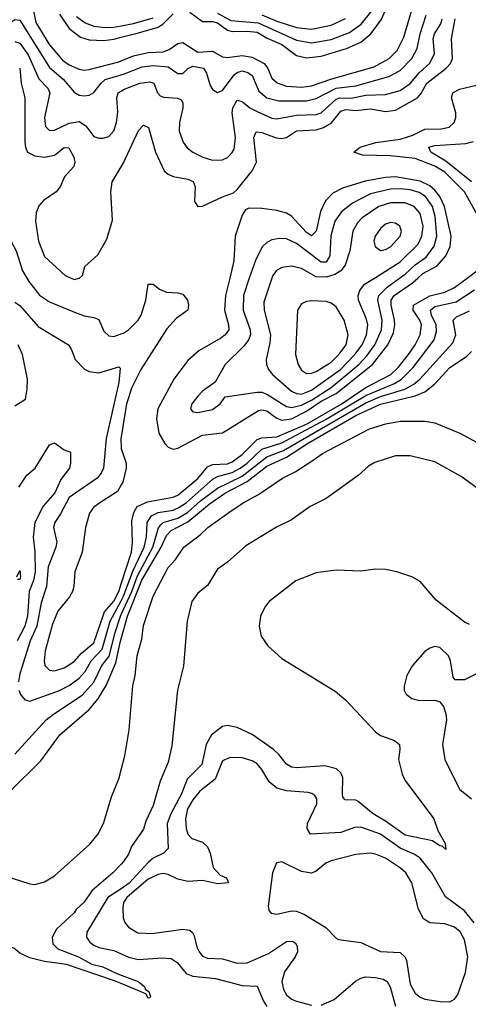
# Model space of a CAD drawing. Header units: inches. Extents: x 1649636 to 1815363, y 506543 to 641975.
# Tile 256 of 256: x 1689589 to 1691405, y 597058 to 601047. Entities that reach past the tile are written whole.
import ezdxf

# ---------------------------------------------------------------- set-up
doc = ezdxf.new("R2010")
doc.units = ezdxf.units.IN
doc.header["$MEASUREMENT"] = 0
for name, color, linetype in [('B6589', 7, 'Continuous'), ('B6599', 7, 'Continuous'), ('B6680', 7, 'Continuous'), ('B6690', 7, 'Continuous')]:
    doc.layers.add(name, color=color, linetype=linetype)

msp = doc.modelspace()

# ---------------------------------------------------------------- linework, layer by layer
at = {"layer": 'B6589', "color": 5}
for points, elevation in [([(1689617.7, 600000), (1689625.8, 599985.8), (1689670, 599931.3), (1689710, 599903.3), (1689804.3, 599864.3), (1689850, 599847.2), (1689890, 599840.5), (1689910, 599832.4), (1689930, 599784.9), (1689950, 599765.5), (1689970, 599762.9), (1690000, 599773.8)], 380), ([(1689797.1, 600000), (1689810, 599994.5), (1689830, 599999.2), (1689831, 600000)], 420), ([(1689570, 599903.1), (1689590, 599888.5), (1689664.4, 599804.4), (1689786.5, 599730), (1689799.3, 599710), (1689813.6, 599670), (1689851.5, 599631.5), (1689870, 599621.3), (1689910, 599616.8), (1689990, 599641.1), (1689995.6, 599635.6), (1689990, 599577.6), (1689939, 599350), (1689928.5, 599230), (1689919.8, 599210), (1689902.6, 599190), (1689790, 599110.9), (1689755.1, 599044.9), (1689731.4, 599010), (1689726.6, 598990), (1689739, 598930), (1689735.9, 598910), (1689704.6, 598830), (1689697.2, 598750), (1689675.7, 598684.3), (1689658.6, 598590), (1689632, 598530), (1689590, 598397.4), (1689584.5, 598364.5)], 360), ([(1689570, 599482), (1689612.2, 599510), (1689620.2, 599550), (1689621, 599590), (1689601.1, 599690), (1689583.8, 599730)], 360), ([(1690000, 599357.6), (1689998.8, 599350), (1689999.9, 599310)], 380), ([(1689586.4, 599153.6), (1689618.1, 599201.9), (1689651.3, 599230), (1689710, 599324.4), (1689730, 599332.7), (1689770, 599304.9), (1689794.9, 599294.9), (1689795.2, 599250), (1689791, 599230), (1689756, 599184), (1689731.4, 599130), (1689683.9, 599076.1), (1689650.6, 599009.4), (1689644.1, 598950), (1689650.7, 598890.7), (1689651.3, 598810), (1689645.1, 598774.9), (1689627.4, 598730), (1689620.8, 598630), (1689610.3, 598590), (1689579, 598530)], 340), ([(1690000, 599162.3), (1689984.9, 599135.1), (1689910, 599086.9), (1689888.6, 599070), (1689872.2, 599047.8), (1689855.8, 598990), (1689842.4, 598890), (1689812.2, 598810), (1689808.7, 598750), (1689802.5, 598730), (1689791.1, 598708.9), (1689743.3, 598650), (1689721.9, 598598.1), (1689692.3, 598490), (1689687.9, 598450), (1689691.7, 598430), (1689710, 598411.7), (1689730, 598409.6), (1689770, 598421), (1689810, 598447), (1689839.4, 598480.6), (1689890, 598523), (1689932.4, 598647.6), (1689970, 598691.7), (1689990, 598730.1), (1690000, 598761.2)], 380), ([(1689578, 598790), (1689590, 598814.9), (1689592.3, 598790), (1689590, 598779.5), (1689581.1, 598778.9)], 320), ([(1689585.8, 598330), (1689592.7, 598312.7), (1689610, 598291.1), (1689630, 598285.4), (1689750, 598328.9), (1689790, 598350.1), (1689830, 598379.9), (1689853.9, 598406.1), (1689878.6, 598450), (1689923.7, 598496.3), (1689955.4, 598610), (1690000, 598692.9)], 360), ([(1689570, 598070.9), (1689696.5, 598210), (1689726, 598234), (1689841.9, 598310), (1689890, 598362.4), (1689921.4, 598430), (1689951.9, 598468.1), (1689975.3, 598564.7), (1689996.8, 598630), (1690000, 598636.9)], 340), ([(1689550, 597920.1), (1689675.2, 598044.8), (1689751.2, 598150), (1689870, 598251.9), (1689905.7, 598294.3), (1689939.7, 598350), (1689978.1, 598441.9), (1689995.8, 598524.2), (1690000, 598538.9)], 320), ([(1689490.7, 597590.7), (1689630, 597546), (1689650, 597543.6), (1689690, 597554), (1689730, 597578.9), (1689872.8, 597707.2), (1689908, 597750), (1689930, 597794.8), (1689961.5, 597898.5), (1689990, 597970.8), (1690000, 598007.7)], 280), ([(1690000, 597625.8), (1689966, 597590), (1689881.9, 597518.1), (1689850, 597471.9), (1689818.1, 597441.9), (1689810, 597428.3), (1689737.7, 597362.3), (1689720.6, 597330), (1689722.8, 597302.8), (1689743.1, 597283.1), (1689827.3, 597250), (1689880.8, 597220.8), (1689926.4, 597210), (1689982.7, 597182.7), (1690000, 597176.1)], 280), ([(1690000, 597526.3), (1689946.7, 597490), (1689860.6, 597350), (1689859.1, 597330), (1689872.9, 597310), (1689890, 597297.8), (1689910, 597288.6), (1689970, 597276.2), (1690000, 597262.4)], 320), ([(1690000, 597142.2), (1689973.4, 597153.4), (1689778.9, 597218.9), (1689690, 597231.2), (1689630, 597246.1), (1689590, 597264.5), (1689565.1, 597285.1), (1689530, 597294.5), (1689498.9, 597281.1), (1689470, 597257.8), (1689430, 597242.9), (1689330, 597231.4), (1689170, 597198.4), (1688890, 597162.2), (1688695.1, 597124.9), (1688605.7, 597114.3), (1688593.4, 597110), (1688578, 597090), (1688615.5, 597050)], 280)]:
    msp.add_lwpolyline(points, dxfattribs=dict(at, elevation=elevation))
at = {"layer": 'B6599', "color": 5}
for points, elevation in [([(1690000, 598761.2), (1690041.4, 598890), (1690046.1, 598930), (1690043.9, 599016.1), (1690050.8, 599050), (1690064.9, 599075.1), (1690106.3, 599093.7), (1690210, 599112), (1690230, 599121), (1690310, 599187.7), (1690350, 599235.4), (1690370, 599245.1), (1690430, 599248.2), (1690450, 599255.8), (1690490, 599285.6), (1690550, 599346.1), (1690570, 599353.3), (1690630, 599356.7), (1690750, 599408.1), (1690890.1, 599489.9), (1690990, 599556.6), (1691092.3, 599610), (1691122, 599638), (1691163.3, 599690), (1691190.2, 599730), (1691210.2, 599770), (1691215.8, 599810), (1691209.4, 599830), (1691182.1, 599870), (1691183.6, 599890), (1691250, 599928.7), (1691310, 599942.9), (1691350, 599962.4), (1691400.1, 600000)], 380), ([(1690000, 599773.8), (1690010, 599777.5), (1690030, 599790.9), (1690068.5, 599830), (1690080.5, 599850), (1690100.6, 599910), (1690110, 599974.8), (1690130, 599975.8), (1690154.8, 599954.8), (1690183, 599943), (1690230, 599940.7), (1690250, 599934.7), (1690268.4, 599910), (1690273.3, 599890), (1690270.4, 599869.6), (1690223.1, 599836.9), (1690185.4, 599794.6), (1690079.6, 599630), (1690043, 599557), (1690021.3, 599490), (1690000, 599357.6)], 380), ([(1690439.5, 600000), (1690422.8, 599930), (1690418.8, 599870), (1690434.4, 599810), (1690435.3, 599790), (1690421.6, 599770), (1690403.5, 599756.5), (1690314.2, 599705.8), (1690270, 599666.8), (1690213, 599590), (1690148.9, 599470), (1690142.7, 599430), (1690152.1, 599372.1), (1690176.6, 599330), (1690190, 599315.4), (1690210, 599306.4), (1690230, 599311.4), (1690330, 599364.2), (1690410, 599372.9), (1690556.7, 599463.3), (1690570, 599466.6), (1690590, 599462.3), (1690630, 599432.1), (1690650, 599423.9), (1690690, 599430), (1690750, 599460.5), (1690810, 599500.9), (1690870, 599532.1), (1691017.1, 599650), (1691079, 599730), (1691102.1, 599777.9), (1691108.4, 599810), (1691107.1, 599830), (1691092.5, 599890), (1691093.7, 599910), (1691105.2, 599930), (1691179.1, 599980.9), (1691200.6, 600000)], 420), ([(1690518.9, 600000), (1690494.9, 599930), (1690493.8, 599870), (1690522.4, 599790), (1690523.3, 599770), (1690516, 599750), (1690496, 599724), (1690421.6, 599650), (1690381.1, 599578.9), (1690330, 599542.4), (1690310, 599521.6), (1690286.5, 599490), (1690281.1, 599470), (1690290, 599458.4), (1690310, 599455.6), (1690370, 599467.3), (1690400.7, 599490), (1690421.6, 599518.4), (1690550, 599538.5), (1690570, 599537.6), (1690590, 599530.1), (1690670, 599479.2), (1690690, 599476.4), (1690730, 599485.6), (1690770, 599505), (1690850, 599556.6), (1690962.7, 599650), (1690994.8, 599685.2), (1691026.4, 599730), (1691054.3, 599790), (1691056.8, 599830), (1691038.5, 599910), (1691043.3, 599930), (1691076.4, 599963.6), (1691127.2, 600000)], 440), ([(1690610.3, 600000), (1690577.8, 599902.2), (1690579.3, 599870), (1690604.9, 599770), (1690602.2, 599737.8), (1690586.8, 599670), (1690587.9, 599650), (1690596.3, 599630), (1690612.6, 599610), (1690690, 599541.7), (1690710, 599532.7), (1690730, 599530.1), (1690770, 599545.7), (1690887.5, 599630), (1690946.3, 599690), (1690975.8, 599730), (1690993.7, 599770), (1690998.1, 599810), (1690993.6, 599833.6), (1690960.3, 599910), (1690959.9, 599930), (1690965.7, 599950), (1690985.1, 599974.9), (1691025.1, 600000)], 460), ([(1690000, 598692.9), (1690010, 598711.4), (1690047, 598813), (1690093.5, 598910), (1690102.1, 598950), (1690106, 599010), (1690123.3, 599036.7), (1690149.8, 599050.2), (1690210, 599060.4), (1690233.4, 599070), (1690263.2, 599090), (1690372.7, 599187.3), (1690390, 599196.3), (1690450, 599212.4), (1690481.9, 599230), (1690510, 599250), (1690570, 599307.5), (1690650, 599333.2), (1690830, 599428.6), (1690990, 599524.6), (1691106.4, 599573.6), (1691134.8, 599590), (1691181.7, 599638.3), (1691266.8, 599750), (1691276.7, 599783.3), (1691275.5, 599810), (1691256.8, 599850), (1691252.7, 599870), (1691270, 599885.2), (1691356, 599904), (1691430, 599952.6)], 360), ([(1690000, 598636.9), (1690042.8, 598730), (1690065.8, 598794.2), (1690128.5, 598910), (1690151.8, 598988.2), (1690160.1, 598999.9), (1690170.7, 599009.3), (1690230, 599027.8), (1690268.7, 599050), (1690321.9, 599098.1), (1690390.5, 599149.5), (1690490, 599197.4), (1690590, 599275.9), (1690657.8, 599302.2), (1690990, 599494.2), (1691050, 599520.6), (1691148.3, 599550), (1691184.8, 599570), (1691209, 599591), (1691342.8, 599737.2), (1691354.3, 599770), (1691343.7, 599830), (1691357, 599843), (1691410, 599866.9)], 340), ([(1690000, 598538.9), (1690026.2, 598630), (1690084.2, 598775.8), (1690161.7, 598910), (1690183.3, 598956.7), (1690201.9, 598978.1), (1690270, 599012.7), (1690355.8, 599084.2), (1690422.2, 599130), (1690510, 599176.2), (1690590, 599238.2), (1690670, 599274.6), (1690753.8, 599330), (1690950, 599443.9), (1691050, 599489.2), (1691190, 599522.9), (1691230, 599538.9), (1691268.3, 599570), (1691330, 599637.7), (1691397.4, 599682.6), (1691418, 599702)], 320), ([(1690000, 598007.7), (1690015.4, 598064.6), (1690031.9, 598170), (1690047.6, 598347.6), (1690057.1, 598390), (1690065.4, 598470), (1690083.4, 598536.6), (1690090, 598592), (1690130, 598712.1), (1690190, 598827.2), (1690219.8, 598860.2), (1690253.6, 598910), (1690320.3, 598959.7), (1690350.6, 598990), (1690435.4, 599050), (1690494, 599090), (1690556.4, 599123.6), (1690653.2, 599190), (1690704.2, 599215.8), (1690777.8, 599262.2), (1690814.6, 599290), (1691005.6, 599390), (1691071.6, 599410), (1691130, 599419.8), (1691230, 599419.8), (1691270, 599413.9), (1691371.5, 599371.5), (1691558.7, 599270)], 280), ([(1689999.9, 599310), (1690020.1, 599250), (1690020.1, 599230), (1690006.3, 599173.7), (1690000, 599162.3)], 380), ([(1691596.2, 599036.2), (1691376.7, 599196.7), (1691270, 599255), (1691170, 599279.5), (1691110, 599279.8), (1691027.2, 599252.8), (1691001.8, 599238.2), (1690960.1, 599199.9), (1690830, 599107.1), (1690765.7, 599074.3), (1690690, 599020.7), (1690628.8, 598991.2), (1690504.7, 598915.3), (1690430.9, 598849.1), (1690390, 598820.4), (1690350, 598754.7), (1690310, 598723.9), (1690285.6, 598690), (1690267.2, 598610), (1690252.3, 598427.7), (1690227.7, 598330), (1690205.3, 598105.3), (1690190, 598038.4), (1690158.6, 597961.4), (1690130, 597863.1), (1690100, 597800), (1690090, 597767.1), (1690042.5, 597697.5), (1690030, 597666.6), (1690010, 597636.3), (1690000, 597625.8)], 280), ([(1691410, 598597.1), (1691390, 598605.7), (1691275.4, 598695.4), (1691210.8, 598770.8), (1691176.9, 598790), (1691116.3, 598810), (1691070, 598819.1), (1691030, 598820.4), (1690970, 598812.2), (1690870, 598816.7), (1690790, 598805.7), (1690706.5, 598773.5), (1690598.9, 598690), (1690583.5, 598670), (1690563.5, 598630), (1690558.4, 598590), (1690567.2, 598550), (1690593.2, 598510), (1690650, 598458.9), (1690866.8, 598326.8), (1690909.7, 598289.7), (1691030, 598161.6), (1691050, 598146.3), (1691106.6, 598126.6), (1691126.4, 598110), (1691128.6, 598090), (1691122.8, 598050), (1691137.1, 597990), (1691150, 597964.9), (1691265.2, 597810), (1691282.5, 597762.5), (1691311.3, 597710), (1691314.4, 597685.6), (1691299.1, 597699.1), (1691290, 597700.5), (1691260, 597720), (1691150, 597743), (1691070, 597800.1), (1691019.6, 597830), (1690959.8, 597879.8), (1690950, 597885.4), (1690906.4, 597886.4), (1690897.4, 597897.4), (1690895.4, 597910), (1690897.2, 597977.2), (1690890, 597995.3), (1690871.8, 598011.8), (1690823.9, 598023.9), (1690710, 598015.8), (1690690, 598018.8), (1690670, 598030.6), (1690639, 598070), (1690616.7, 598090), (1690530, 598150.4), (1690470, 598179.6), (1690430, 598188.1), (1690410, 598182.8), (1690366.3, 598150), (1690344.2, 598110), (1690326.4, 598030), (1690266.8, 597970), (1690244.6, 597910), (1690200.9, 597830), (1690185.9, 597790), (1690190.6, 597689.4), (1690172.1, 597670), (1690130, 597649.6), (1690110, 597633.1), (1690031.9, 597548.1), (1690000, 597526.3)], 320), ([(1691494.3, 598425.7), (1691390, 598372.6), (1691352, 598372), (1691343.6, 598383.6), (1691333.5, 598450), (1691324.7, 598470), (1691290, 598503), (1691270, 598507.8), (1691250, 598501.3), (1691230, 598487.6), (1691179.5, 598430), (1691157, 598390), (1691146.2, 598346.2), (1691146, 598330), (1691154.2, 598314.2), (1691176.9, 598296.9), (1691208.3, 598288.3), (1691270.4, 598290.4), (1691290, 598283.8), (1691304.3, 598264.3), (1691314.7, 598234.7), (1691316.8, 598210), (1691301.5, 598110), (1691310.2, 598050), (1691369.3, 597930), (1691418.6, 597890)], 340), ([(1691428.5, 597388.5), (1691390, 597436.2), (1691313.3, 597493.3), (1691257.4, 597590), (1691210, 597650.4), (1691186.4, 597666.4), (1691130, 597690.9), (1691050, 597747.7), (1690970, 597775.3), (1690945.2, 597774.8), (1690890, 597754.1), (1690766.9, 597746.9), (1690753.1, 597770), (1690754.8, 597790), (1690792.2, 597870), (1690791.9, 597890), (1690783.5, 597903.5), (1690772.6, 597912.6), (1690756.5, 597916.5), (1690670, 597922.9), (1690630, 597934.2), (1690598.9, 597958.9), (1690569.4, 598009.4), (1690550, 598032.2), (1690530, 598044.5), (1690490, 598056.3), (1690441.6, 598058.4), (1690410, 598044.2), (1690380.1, 597970), (1690319.2, 597920.8), (1690290, 597886.9), (1690268.6, 597850), (1690260.5, 597810), (1690263.1, 597770), (1690270, 597747.3), (1690286.5, 597730), (1690330, 597714.5), (1690350, 597696.5), (1690360.4, 597670), (1690372, 597612), (1690401, 597581), (1690426.8, 597570), (1690434, 597550), (1690390, 597545.6), (1690330, 597559.2), (1690270, 597555.2), (1690230, 597564.8), (1690190, 597584.3), (1690170, 597587.6), (1690150, 597583.6), (1690110, 597565.3), (1690023.1, 597490), (1690009.1, 597470), (1690007.1, 597447.1), (1690008.7, 597408.7), (1690014.9, 597390), (1690030.3, 597370), (1690067.9, 597347.9), (1690125.1, 597345.1), (1690250, 597362.7), (1690277.8, 597357.8), (1690289.4, 597349.4), (1690295.9, 597335.9), (1690306.8, 597290), (1690316.3, 597270), (1690330, 597253.4), (1690350, 597245), (1690410, 597242.3), (1690470, 597224.2), (1690510, 597225.3), (1690596.1, 597263.9), (1690670, 597312.9), (1690694.3, 597314.3), (1690706, 597306), (1690713.2, 597293.2), (1690713.3, 597270), (1690704.2, 597250), (1690661.8, 597190), (1690650.6, 597150), (1690657.6, 597117.6), (1690670, 597096), (1690690, 597078.9), (1690710.5, 597070.5), (1690770, 597055)], 340), ([(1690000, 597262.4), (1690030, 597248.6), (1690070, 597239.6), (1690166, 597246), (1690203.1, 597243.1), (1690227.4, 597227.4), (1690263.4, 597183.4), (1690290, 597172.1), (1690381.9, 597161.9), (1690490, 597134.4), (1690550, 597131.2), (1690576.2, 597070), (1690589.7, 597049.7)], 320), ([(1690000, 597176.1), (1690069, 597150), (1690094.7, 597130), (1690098.4, 597118.4), (1690112.6, 597110), (1690119.1, 597090), (1690116.4, 597083.6), (1690110, 597082.9), (1690100.2, 597100.2), (1690000, 597142.2)], 280), ([(1690810, 597054.2), (1690862.9, 597077.1), (1690948.4, 597151.6), (1690970, 597164.3), (1690990, 597168.7), (1691030, 597166.5), (1691060.1, 597160.1), (1691076.6, 597150), (1691089.2, 597129.2), (1691110.6, 597050)], 340)]:
    msp.add_lwpolyline(points, dxfattribs=dict(at, elevation=elevation))
for points, elevation in [([(1690771.6, 599908.4), (1690750, 599905.3), (1690730, 599895.3), (1690713.4, 599870), (1690705.8, 599690), (1690716.3, 599650), (1690730, 599626.8), (1690750, 599613.5), (1690770, 599614.2), (1690790, 599621.9), (1690850, 599659.7), (1690881.3, 599690), (1690910.3, 599730), (1690918.4, 599770), (1690902.5, 599830), (1690870, 599883.1), (1690850, 599898.3), (1690830, 599905.4)], 480), ([(1691010, 597669.9), (1690950, 597664.9), (1690850, 597639.6), (1690829.2, 597630), (1690790, 597597.7), (1690770, 597589.9), (1690730, 597595.7), (1690650, 597635.6), (1690628.8, 597631.2), (1690612.7, 597590), (1690595.3, 597455.3), (1690598.3, 597438.3), (1690606.8, 597426.8), (1690630, 597422.6), (1690690, 597436.3), (1690710, 597435.9), (1690742.1, 597422.1), (1690828.5, 597368.5), (1690870, 597325.3), (1690880.2, 597320.2), (1690970, 597308.7), (1691050, 597271.9), (1691130, 597267.2), (1691149.2, 597249.2), (1691155.3, 597235.3), (1691170, 597139.5), (1691190, 597103.2), (1691210, 597087.5), (1691230, 597079.4), (1691290.9, 597069.1), (1691330, 597067.7), (1691350, 597078.7), (1691362.9, 597097.1), (1691393.6, 597186.4), (1691403.3, 597250), (1691390, 597319.8), (1691372, 597352), (1691350, 597370.9), (1691310, 597384.1), (1691250, 597388.4), (1691224.2, 597404.2), (1691203.7, 597443.7), (1691177.3, 597550), (1691153.1, 597590), (1691130.6, 597610), (1691069.8, 597650), (1691030, 597666.7)], 360)]:
    msp.add_lwpolyline(points, close=True, dxfattribs=dict(at, elevation=elevation))
at = {"layer": 'B6680', "color": 5}
for points, elevation in [([(1689627.3, 601170), (1689654.9, 601034.9), (1689710, 600945), (1689762.7, 600882.7), (1689790, 600864.3), (1689830, 600845.9), (1689850, 600842.2), (1689870, 600844.6), (1689990, 600876.4), (1690000, 600880.5)], 480), ([(1689223.7, 601063.7), (1689283.3, 601003.3), (1689390, 600928.1), (1689430, 600914.6), (1689450, 600915), (1689489.5, 600930.5), (1689507.4, 600950), (1689532.3, 601010), (1689550, 601034), (1689570, 601047.2), (1689590, 601044.8), (1689710, 600853.8), (1689765.9, 600805.9), (1689810, 600753.1), (1689830, 600741.3), (1689850, 600738.1), (1689870, 600741.2), (1689890, 600751.7), (1689918.9, 600790), (1689935.7, 600804.3), (1690000, 600823.5)], 460), ([(1689750, 601068.6), (1689790, 601011.6), (1689835.9, 600975.9), (1689870, 600965), (1689930, 600962.9), (1689970, 600968.4), (1690000, 600975.9)], 520), ([(1689819.8, 601059.8), (1689853.9, 601033.9), (1689890, 601020.9), (1689935.7, 601015.7), (1689970, 601016.6), (1690000, 601022)], 540), ([(1689570, 600958.2), (1689590, 600952), (1689624.1, 600904.1), (1689666.6, 600806.6), (1689703.1, 600770), (1689711, 600751), (1689689.6, 600650), (1689693.5, 600613.5), (1689710, 600597.6), (1689730, 600599.4), (1689790, 600627.7), (1689830, 600633.9), (1689857.4, 600617.4), (1689890, 600573.6), (1689910, 600566.4), (1689926.5, 600566.5), (1689950, 600574.2), (1689970, 600596), (1689981.3, 600630), (1689986.9, 600673.1), (1689982.4, 600730), (1689988, 600750), (1690000, 600757.6)], 440), ([(1689589.4, 600850), (1689595.5, 600790), (1689610.7, 600730), (1689610.1, 600550.1), (1689612.3, 600530), (1689620.8, 600510), (1689650, 600494.8), (1689690.1, 600490.1), (1689730, 600498.6), (1689770, 600529), (1689787.8, 600527.8), (1689808, 600490), (1689812.6, 600470), (1689807.9, 600452.1), (1689771.2, 600410), (1689753.8, 600370), (1689737.3, 600350), (1689686.1, 600313.9), (1689667.1, 600292.9), (1689655.9, 600264.1), (1689653.8, 600230), (1689664.8, 600150), (1689690, 600087.8), (1689773.7, 600010), (1689797.1, 600000)], 420), ([(1689831, 600000), (1689843.1, 600010), (1689852.7, 600047.3), (1689905.8, 600094.2), (1689941.8, 600158.2), (1689965.1, 600234.9), (1689958.2, 600350), (1689963.9, 600390), (1690000, 600450.2)], 420), ([(1689445.3, 600000), (1689416.2, 600050), (1689412, 600070), (1689438.3, 600121.7), (1689442.9, 600150), (1689432.1, 600210), (1689402.2, 600270), (1689398.5, 600310), (1689410, 600342), (1689430, 600323.8), (1689449, 600289), (1689470, 600282.5), (1689490, 600288.8), (1689510, 600270.2), (1689525.3, 600205.3), (1689574.9, 600110), (1689600.5, 600030), (1689617.7, 600000)], 380)]:
    msp.add_lwpolyline(points, dxfattribs=dict(at, elevation=elevation))
at = {"layer": 'B6690', "color": 5}
for points, elevation in [([(1690000, 600880.5), (1690050, 600900.9), (1690110, 600914.4), (1690170, 600916.9), (1690194.3, 600925.7), (1690230, 600950.1), (1690250, 600955.1), (1690310, 600915.6), (1690370, 600918.8), (1690410, 600896.5), (1690430, 600893.2), (1690490, 600901.9), (1690530, 600895), (1690579.2, 600870), (1690592, 600852), (1690610, 600810.1), (1690631.1, 600791.1), (1690670, 600777.3), (1690730, 600773.3), (1690770, 600778.5), (1690852.8, 600807.2), (1691023.6, 600856.4), (1691084.9, 600890), (1691117.7, 600922.3), (1691144.2, 600975.8), (1691230.2, 601269.8)], 480), ([(1690277.6, 601077.6), (1690330, 601038.9), (1690370, 601040), (1690390, 601033.7), (1690430, 601004), (1690450, 600999.5), (1690510, 601000.7), (1690550, 600996.2), (1690591.5, 600971.5), (1690650, 600945.7), (1690710, 600901.9), (1690750, 600892), (1690810, 600899), (1690912.2, 600930), (1690970, 600956.3), (1691011.1, 600990), (1691053.2, 601046.8), (1691096.3, 601143.7)], 520), ([(1690000, 600975.9), (1690070, 600993.5), (1690150, 601016.4), (1690170.4, 601029.6), (1690210, 601070.6)], 520), ([(1690000, 600823.5), (1690010, 600826.5), (1690084.7, 600855.3), (1690130, 600861.4), (1690190, 600856.1), (1690230, 600828.9), (1690250, 600829.5), (1690270.6, 600849.4), (1690290, 600858.1), (1690333.1, 600850), (1690345.2, 600830), (1690360, 600780), (1690370, 600764.1), (1690390, 600751.5), (1690410, 600760.1), (1690457, 600823), (1690470, 600833.6), (1690490, 600839.2), (1690512.6, 600832.6), (1690530, 600821.3), (1690557.9, 600757.9), (1690590.3, 600730.3), (1690637.9, 600717.9), (1690750, 600718.5), (1690790, 600727.3), (1690870, 600770), (1690950, 600779.5), (1691083.6, 600816.4), (1691130, 600841.3), (1691176.2, 600890), (1691198.3, 600930), (1691210.5, 600990), (1691235, 601065)], 460), ([(1690000, 601022), (1690050, 601031.1), (1690130, 601054.2)], 540), ([(1690390, 601073.9), (1690443.8, 601043.8), (1690554.4, 601034.4), (1690710, 600964), (1690770, 600952.6), (1690850, 600967.2), (1690925, 600995), (1690971.1, 601028.9), (1691015.6, 601084.4)], 540), ([(1690570, 601066.2), (1690630, 601040.8), (1690710, 601014.6), (1690770, 601007.9), (1690850, 601024.8), (1690908.3, 601051.7)], 560), ([(1690000, 600757.6), (1690010, 600764), (1690075.3, 600790), (1690115.7, 600795.7), (1690132.3, 600790), (1690147.1, 600750), (1690158.6, 600738.6), (1690172.4, 600732.4), (1690228.7, 600728.7), (1690242.4, 600722.4), (1690250.1, 600710.1), (1690249.4, 600690), (1690236.2, 600630), (1690234.7, 600594.7), (1690250.6, 600550.6), (1690267.9, 600527.9), (1690290.1, 600510.1), (1690330.6, 600490.6), (1690370, 600478.1), (1690410, 600479.4), (1690430, 600488.6), (1690450, 600508.2), (1690457.2, 600522.8), (1690463.3, 600570), (1690449.9, 600670), (1690452.1, 600690), (1690470, 600721), (1690490, 600716.1), (1690521.3, 600690), (1690550, 600674.3), (1690610, 600648.4), (1690630, 600644.6), (1690710, 600660.2), (1690790, 600663.1), (1690810, 600670.1), (1690870, 600724.5), (1690885.8, 600730), (1690931.7, 600728.3), (1690990, 600741.3), (1691070, 600743.9), (1691130, 600760.3), (1691170, 600788.4), (1691207.7, 600832.3), (1691249.7, 600870.3), (1691268.7, 600910), (1691263.2, 600970), (1691269, 600990), (1691294.1, 601030), (1691299.2, 601050)], 440), ([(1690000, 600450.2), (1690010, 600466.9), (1690070, 600597.6), (1690090, 600618.9), (1690111.1, 600610), (1690139, 600510), (1690174, 600434), (1690190, 600420.5), (1690210, 600412.1), (1690270, 600400.8), (1690291, 600391), (1690300.2, 600370), (1690297.3, 600310), (1690310, 600290.4), (1690330, 600291.3), (1690410, 600329.4), (1690454.5, 600345.5), (1690470, 600358.5), (1690530, 600434.3), (1690547.4, 600470), (1690537.3, 600570), (1690547.2, 600592.8), (1690570, 600589.6), (1690627.8, 600567.8), (1690650, 600565.7), (1690670, 600570.1), (1690710, 600596.2), (1690790, 600600.6), (1690819.2, 600610), (1690851.1, 600628.9), (1690890, 600676.1), (1690910, 600682.6), (1690950, 600679.3), (1691010, 600685.7), (1691070, 600674.8), (1691110, 600679.7), (1691199.4, 600730), (1691213.6, 600746.4), (1691237, 600790), (1691315.6, 600850), (1691333.3, 600870), (1691341.7, 600890), (1691337.9, 600970), (1691352.1, 601050)], 420), ([(1691456.4, 600230), (1691389.3, 600350), (1691310, 600428.7), (1691270, 600453.1), (1691190, 600484.5), (1691090, 600494.9), (1690977.4, 600497.4), (1690942, 600510), (1690967.8, 600530), (1691031.5, 600550), (1691130, 600562.5), (1691181.1, 600578.9), (1691230, 600603.6), (1691295.3, 600604.7), (1691328.2, 600611.8), (1691347.8, 600630), (1691355.3, 600650), (1691355.1, 600670), (1691337.7, 600730), (1691343.3, 600750), (1691370, 600765.8), (1691438.7, 600781.3)], 380), ([(1691417.7, 600390), (1691314.2, 600474.2), (1691254, 600510), (1691246, 600530), (1691270, 600536.7), (1691394.8, 600545.2), (1691426.7, 600553.3)], 360), ([(1691200.6, 600000), (1691221.5, 600018.5), (1691279.9, 600050), (1691313.9, 600090), (1691331.7, 600128.3), (1691336, 600170), (1691308.4, 600290), (1691290.7, 600330), (1691270, 600356.4), (1691250, 600373.5), (1691210, 600393.2), (1691110, 600409.7), (1691070, 600408), (1690987.6, 600392.4), (1690895.8, 600364.2), (1690856.5, 600343.5), (1690826.9, 600313.1), (1690806.9, 600270), (1690789.7, 600190.3), (1690770, 600171.2), (1690750, 600185.4), (1690690, 600251.4), (1690670, 600263.7), (1690630, 600274.5), (1690570, 600282.1), (1690517, 600283), (1690503.2, 600276.8), (1690490, 600254.5), (1690461.7, 600170), (1690456.3, 600070), (1690439.5, 600000)], 420), ([(1691127.2, 600000), (1691150, 600016.3), (1691190, 600054.1), (1691234.6, 600085.4), (1691266.7, 600130), (1691277.3, 600170), (1691271.1, 600250), (1691260.5, 600290), (1691231.7, 600330), (1691206.3, 600346.3), (1691170, 600357), (1691130, 600362.1), (1691090, 600360.8), (1691010, 600340.8), (1690936.7, 600303.3), (1690892, 600268), (1690865.7, 600230), (1690849.2, 600170.8), (1690845.4, 600090), (1690830, 600065), (1690810, 600065), (1690710, 600140.3), (1690670, 600159.4), (1690639.1, 600160.9), (1690610, 600154.9), (1690590, 600144.7), (1690571.7, 600128.3), (1690544.6, 600075.4), (1690518.9, 600000)], 440), ([(1691025.1, 600000), (1691130, 600065.9), (1691202.2, 600137.8), (1691217.8, 600170), (1691222.6, 600210), (1691210, 600261.4), (1691186.3, 600290), (1691150, 600304.7), (1691090, 600305.2), (1691042.6, 600290), (1690975.9, 600244.1), (1690956.3, 600223.7), (1690937.5, 600190), (1690925.9, 600110), (1690907.4, 600052.6), (1690889, 600030), (1690865, 600015), (1690830, 600004.3), (1690790, 600004.9), (1690730, 600038.5), (1690690, 600048.8), (1690650, 600042.4), (1690629.3, 600030.7), (1690613.6, 600010), (1690610.3, 600000)], 460), ([(1691400.1, 600000), (1691440.2, 600030)], 380)]:
    msp.add_lwpolyline(points, dxfattribs=dict(at, elevation=elevation))
at = {"layer": 'B6690', "color": 5, "elevation": 480}
msp.add_lwpolyline([(1691090, 600225.7), (1691070, 600218.9), (1691050, 600201.6), (1691028.8, 600170), (1691023.5, 600150), (1691027.9, 600127.9), (1691050, 600112.1), (1691070, 600115.3), (1691090, 600127), (1691129.8, 600170), (1691135, 600190), (1691128.7, 600210), (1691110, 600222.7)], close=True, dxfattribs=at)

doc.saveas('drawing.dxf')
